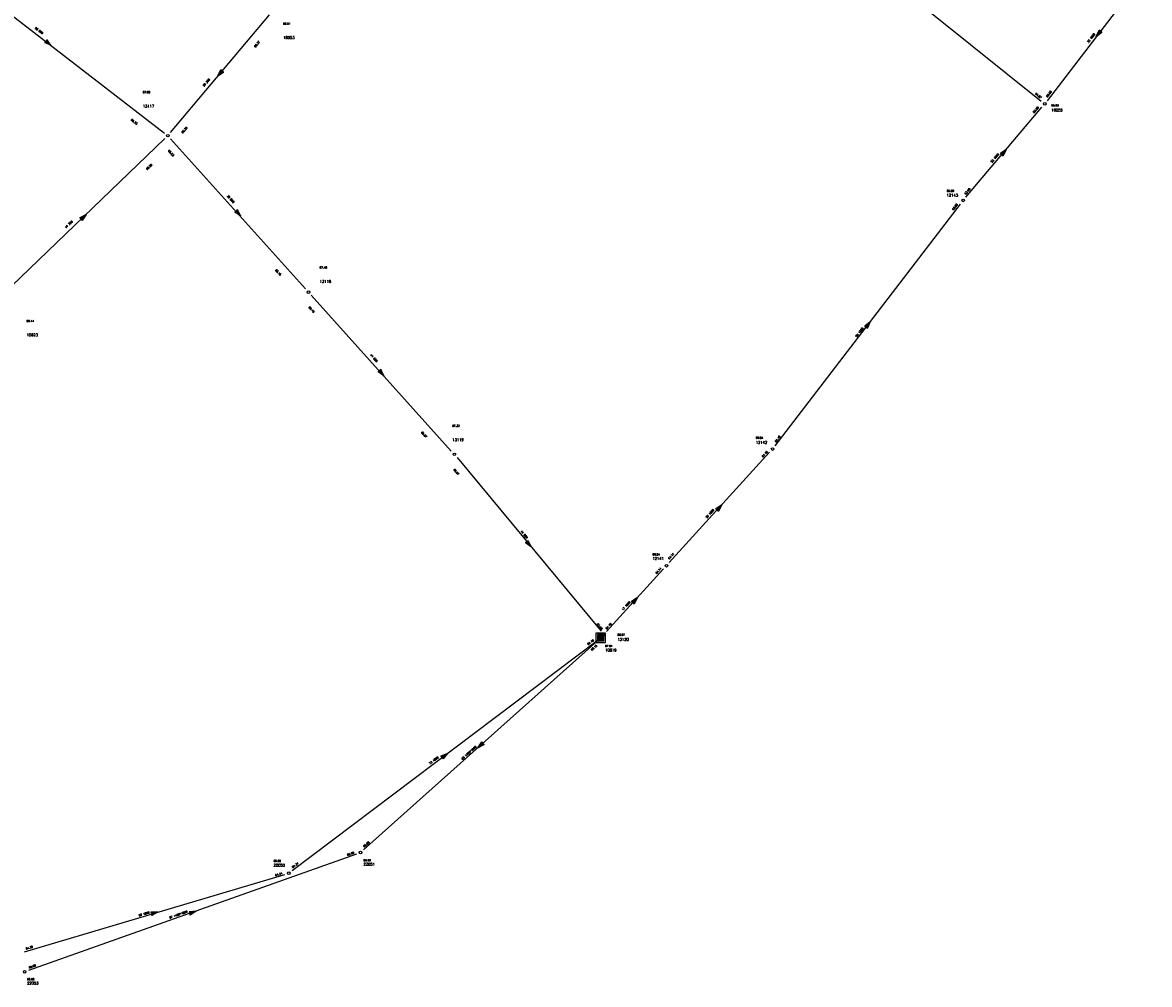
# Model space of a CAD drawing. Header units: metres. Extents: x 183111 to 185656, y 327391 to 329490.
# Tile 22 of 23: x 185343 to 185556, y 328856 to 329038. Entities that reach past the tile are written whole.
import ezdxf

# ---------------------------------------------------------------- set-up
doc = ezdxf.new("R2010")
doc.units = ezdxf.units.M
doc.header["$LTSCALE"] = 0.2
for name, color, linetype in [('B_RIO_L_PUTDEKSEL', 252, 'Continuous'), ('I90_PUTNUMMER', 252, 'Continuous'), ('I90_STRENG', 252, 'Continuous'), ('I90_TEKST', 252, 'Continuous')]:
    doc.layers.add(name, color=color, linetype=linetype)
doc.styles.get("Standard").update_dxf_attribs({"font": 'romans.shx'})

msp = doc.modelspace()

# ---------------------------------------------------------------- linework, layer by layer
at = {"layer": 'B_RIO_L_PUTDEKSEL', "lineweight": -3}
for centre in [(185535.8, 329022.4), (185370.5, 329016.4), (185520.4, 329004.2), (185397, 328986.9), (185484.5, 328957.3), (185424.5, 328956.3), (185464.5, 328935.3), (185452.7, 328922.3), (185406.8, 328881.2), (185393.3, 328877.3), (185343.5, 328858.7)]:
    msp.add_circle(centre, 0.25, dxfattribs=at)
at = {"layer": 'I90_STRENG', "lineweight": -3, "ltscale": 0.7}
for points in [[(185488.5, 329060.4), (185535.14, 329022.9)], [(185326.2, 329050.6), (185369.84, 329016.9)], [(185536.3, 329023), (185555.53, 329048.14)], [(185371, 329017), (185389.67, 329039.18)], [(185545.51, 329035.08), (185546.04, 329036.31)], [(185546.29, 329036.12), (185545.51, 329035.08)], [(185545.7, 329035.34), (185546.04, 329036.31)], [(185545.9, 329035.6), (185546.04, 329036.31)], [(185546.55, 329035.92), (185546.04, 329036.31)], [(185546.04, 329036.31), (185546.1, 329035.86)], [(185347.68, 329034.45), (185347.29, 329033.94)], [(185347.29, 329033.94), (185347.74, 329034)], [(185348.51, 329033.4), (185347.29, 329033.94)], [(185348, 329033.8), (185347.29, 329033.94)], [(185348.26, 329033.6), (185347.29, 329033.94)], [(185347.48, 329034.2), (185348.51, 329033.4)], [(185348.51, 329033.4), (185347.68, 329034.45)], [(185347.68, 329034.45), (185348, 329033.8)], [(185347.74, 329034), (185347.68, 329034.45)], [(185347.68, 329034.45), (185348.26, 329033.6)], [(185545.51, 329035.08), (185546.55, 329035.92)], [(185546.55, 329035.92), (185545.7, 329035.34)], [(185546.55, 329035.92), (185545.9, 329035.6)], [(185546.1, 329035.86), (185546.55, 329035.92)], [(185379.88, 329027.6), (185380.47, 329028.81)], [(185380.72, 329028.6), (185379.88, 329027.6)], [(185379.88, 329027.6), (185380.97, 329028.39)], [(185380.09, 329027.85), (185380.47, 329028.81)], [(185380.97, 329028.39), (185380.09, 329027.85)], [(185380.3, 329028.1), (185380.47, 329028.81)], [(185380.97, 329028.39), (185380.3, 329028.1)], [(185380.97, 329028.39), (185380.47, 329028.81)], [(185380.47, 329028.81), (185380.51, 329028.35)], [(185380.51, 329028.35), (185380.97, 329028.39)], [(185520.9, 329004.8), (185535.26, 329021.8)], [(185339.3, 328986.4), (185369.95, 329015.89)], [(185371, 329015.8), (185396.42, 328987.49)], [(185528.52, 329013.8), (185527.43, 329013.01)], [(185527.43, 329013.01), (185528.31, 329013.55)], [(185527.43, 329013.01), (185528.1, 329013.3)], [(185527.89, 329013.05), (185527.43, 329013.01)], [(185527.43, 329013.01), (185527.93, 329012.59)], [(185527.68, 329012.8), (185528.52, 329013.8)], [(185527.93, 329012.59), (185527.89, 329013.05)], [(185528.52, 329013.8), (185527.93, 329012.59)], [(185528.31, 329013.55), (185527.93, 329012.59)], [(185528.1, 329013.3), (185527.93, 329012.59)], [(185383.61, 329002.4), (185383.12, 329001.97)], [(185384.23, 329001.22), (185383.12, 329001.97)], [(185383.8, 329001.7), (185383.12, 329001.97)], [(185383.12, 329001.97), (185383.58, 329001.94)], [(185384.02, 329001.46), (185383.12, 329001.97)], [(185383.36, 329002.18), (185384.23, 329001.22)], [(185383.58, 329001.94), (185383.61, 329002.4)], [(185384.23, 329001.22), (185383.61, 329002.4)], [(185383.61, 329002.4), (185383.8, 329001.7)], [(185383.61, 329002.4), (185384.02, 329001.46)], [(185485, 328957.9), (185519.93, 329003.51)], [(185355.07, 329001.55), (185353.91, 329000.88)], [(185353.91, 329000.88), (185354.83, 329001.33)], [(185353.91, 329000.88), (185354.6, 329001.1)], [(185353.91, 329000.88), (185354.36, 329000.41)], [(185354.36, 329000.87), (185353.91, 329000.88)], [(185354.13, 329000.65), (185355.07, 329001.55)], [(185355.07, 329001.55), (185354.36, 329000.41)], [(185354.83, 329001.33), (185354.36, 329000.41)], [(185354.6, 329001.1), (185354.36, 329000.41)], [(185354.36, 329000.41), (185354.36, 329000.87)], [(185397.5, 328986.3), (185423.93, 328956.89)], [(185502.89, 328981.32), (185501.85, 328980.48)], [(185501.85, 328980.48), (185502.7, 328981.06)], [(185501.85, 328980.48), (185502.5, 328980.8)], [(185502.1, 328980.28), (185502.89, 328981.32)], [(185502.89, 328981.32), (185502.36, 328980.09)], [(185502.7, 328981.06), (185502.36, 328980.09)], [(185502.5, 328980.8), (185502.36, 328980.09)], [(185502.3, 328980.54), (185501.85, 328980.48)], [(185501.85, 328980.48), (185502.36, 328980.09)], [(185502.36, 328980.09), (185502.3, 328980.54)], [(185410.61, 328972.3), (185410.12, 328971.87)], [(185410.58, 328971.84), (185410.61, 328972.3)], [(185411.23, 328971.12), (185410.61, 328972.3)], [(185410.61, 328972.3), (185410.8, 328971.6)], [(185410.61, 328972.3), (185411.02, 328971.36)], [(185411.23, 328971.12), (185410.12, 328971.87)], [(185410.8, 328971.6), (185410.12, 328971.87)], [(185410.12, 328971.87), (185410.58, 328971.84)], [(185411.02, 328971.36), (185410.12, 328971.87)], [(185410.36, 328972.08), (185411.23, 328971.12)], [(185425, 328955.7), (185452.18, 328922.94)], [(185465, 328935.9), (185483.92, 328956.72)], [(185474.94, 328946.78), (185473.82, 328946.04)], [(185474.06, 328945.82), (185474.94, 328946.78)], [(185474.94, 328946.78), (185474.3, 328945.6)], [(185473.82, 328946.04), (185474.72, 328946.54)], [(185473.82, 328946.04), (185474.5, 328946.3)], [(185474.28, 328946.06), (185473.82, 328946.04)], [(185473.82, 328946.04), (185474.3, 328945.6)], [(185474.3, 328945.6), (185474.28, 328946.06)], [(185474.72, 328946.54), (185474.3, 328945.6)], [(185474.5, 328946.3), (185474.3, 328945.6)], [(185438.43, 328940.01), (185437.93, 328939.59)], [(185439.02, 328938.8), (185437.93, 328939.59)], [(185438.6, 328939.3), (185437.93, 328939.59)], [(185437.93, 328939.59), (185438.39, 328939.55)], [(185438.81, 328939.05), (185437.93, 328939.59)], [(185438.18, 328939.8), (185439.02, 328938.8)], [(185438.39, 328939.55), (185438.43, 328940.01)], [(185439.02, 328938.8), (185438.43, 328940.01)], [(185438.43, 328940.01), (185438.6, 328939.3)], [(185438.43, 328940.01), (185438.81, 328939.05)], [(185453.2, 328922.9), (185463.92, 328934.71)], [(185459.04, 328929.28), (185457.92, 328928.54)], [(185457.92, 328928.54), (185458.82, 328929.04)], [(185457.92, 328928.54), (185458.6, 328928.8)], [(185458.38, 328928.56), (185457.92, 328928.54)], [(185457.92, 328928.54), (185458.4, 328928.1)], [(185458.16, 328928.32), (185459.04, 328929.28)], [(185458.4, 328928.1), (185458.38, 328928.56)], [(185459.04, 328929.28), (185458.4, 328928.1)], [(185458.82, 328929.04), (185458.4, 328928.1)], [(185458.6, 328928.8), (185458.4, 328928.1)], [(185453, 328922.6), (185451.2, 328922.6)], [(185451.2, 328922.6), (185451.2, 328920.8)], [(185453, 328922.6), (185451.2, 328922.6)], [(185451.2, 328922.6), (185451.2, 328920.8)], [(185452.7, 328922.3), (185451.5, 328922.3)], [(185451.5, 328922.3), (185451.5, 328921.1)], [(185451.5, 328922.3), (185452.7, 328921.1)], [(185452.7, 328922.3), (185451.5, 328922.3)], [(185451.5, 328922.3), (185451.5, 328921.1)], [(185451.5, 328922.3), (185452.7, 328921.1)], [(185451.5, 328922.06), (185452.46, 328921.1)], [(185451.5, 328922.06), (185452.46, 328921.1)], [(185451.5, 328921.82), (185452.22, 328921.1)], [(185451.5, 328921.82), (185452.22, 328921.1)], [(185451.5, 328921.58), (185451.98, 328921.1)], [(185451.5, 328921.58), (185451.98, 328921.1)], [(185451.5, 328921.34), (185451.74, 328921.1)], [(185451.5, 328921.34), (185451.74, 328921.1)], [(185451.74, 328922.3), (185452.7, 328921.34)], [(185451.74, 328922.3), (185452.7, 328921.34)], [(185451.98, 328922.3), (185452.7, 328921.58)], [(185451.98, 328922.3), (185452.7, 328921.58)], [(185452.22, 328922.3), (185452.7, 328921.82)], [(185452.22, 328922.3), (185452.7, 328921.82)], [(185452.46, 328922.3), (185452.7, 328922.06)], [(185452.46, 328922.3), (185452.7, 328922.06)], [(185452.7, 328921.1), (185452.7, 328922.3)], [(185452.7, 328921.1), (185452.7, 328922.3)], [(185453, 328920.8), (185453, 328922.6)], [(185453, 328920.8), (185453, 328922.6)], [(185393.9, 328877.8), (185451.42, 328921.21)], [(185407.4, 328881.7), (185451.5, 328921.13)], [(185451.2, 328920.8), (185453, 328920.8)], [(185451.2, 328920.8), (185453, 328920.8)], [(185451.5, 328921.1), (185452.7, 328921.1)], [(185451.5, 328921.1), (185452.7, 328921.1)], [(185428.92, 328900.97), (185429.67, 328902.08)], [(185429.88, 328901.83), (185428.92, 328900.97)], [(185428.92, 328900.97), (185430.1, 328901.59)], [(185429.16, 328901.18), (185429.67, 328902.08)], [(185430.1, 328901.59), (185429.16, 328901.18)], [(185429.4, 328901.4), (185429.67, 328902.08)], [(185430.1, 328901.59), (185429.4, 328901.4)], [(185429.67, 328902.08), (185429.64, 328901.62)], [(185429.64, 328901.62), (185430.1, 328901.59)], [(185430.1, 328901.59), (185429.67, 328902.08)], [(185423.22, 328899.89), (185421.98, 328899.37)], [(185421.98, 328899.37), (185422.96, 328899.7)], [(185421.98, 328899.37), (185422.7, 328899.5)], [(185421.98, 328899.37), (185422.38, 328898.85)], [(185422.44, 328899.3), (185421.98, 328899.37)], [(185422.18, 328899.11), (185423.22, 328899.89)], [(185423.22, 328899.89), (185422.38, 328898.85)], [(185422.96, 328899.7), (185422.38, 328898.85)], [(185422.7, 328899.5), (185422.38, 328898.85)], [(185422.38, 328898.85), (185422.44, 328899.3)], [(185344.3, 328859), (185406.09, 328880.97)], [(185343.5, 328862.5), (185392.56, 328877.04)], [(185368.62, 328869.98), (185367.28, 328869.93)], [(185367.28, 328869.93), (185367.47, 328869.3)], [(185367.28, 328869.93), (185368, 328869.8)], [(185367.69, 328869.71), (185367.28, 328869.93)], [(185367.28, 328869.93), (185368.31, 328869.89)], [(185367.38, 328869.61), (185368.62, 328869.98)], [(185368.62, 328869.98), (185367.47, 328869.3)], [(185368.31, 328869.89), (185367.47, 328869.3)], [(185368, 328869.8), (185367.47, 328869.3)], [(185367.47, 328869.3), (185367.69, 328869.71)], [(185375.81, 328870.12), (185374.48, 328869.99)], [(185374.48, 328869.99), (185375.51, 328870.01)], [(185374.48, 328869.99), (185374.7, 328869.38)], [(185374.48, 328869.99), (185375.2, 328869.9)], [(185374.89, 328869.79), (185374.48, 328869.99)], [(185374.59, 328869.68), (185375.81, 328870.12)], [(185375.81, 328870.12), (185374.7, 328869.38)], [(185375.51, 328870.01), (185374.7, 328869.38)], [(185375.2, 328869.9), (185374.7, 328869.38)], [(185374.7, 328869.38), (185374.89, 328869.79)]]:
    msp.add_lwpolyline(points, dxfattribs=at)

# ---------------------------------------------------------------- texts
at = {"layer": 'I90_PUTNUMMER', "lineweight": -3}
for s, p in [('16053', (185392.22, 329034.64)), ('13117', (185365.77, 329021.72)), ('16055', (185537.02, 329020.98)), ('12143', (185517.3, 329004.91)), ('13118', (185399.11, 328988.67)), ('10623', (185343.86, 328978.56)), ('13119', (185424.11, 328958.79)), ('12142', (185481.32, 328958.31)), ('12141', (185461.84, 328936.39)), ('13120', (185455.24, 328921.15)), ('10619', (185452.93, 328919.12)), ('22050', (185390.42, 328878.56)), ('22051', (185407.37, 328878.73)), ('22053', (185343.96, 328856.33))]:
    msp.add_text(s, height=0.5, dxfattribs=at).set_placement(p)
at = {"layer": 'I90_TEKST', "lineweight": -3}
for s, rotation, oblique, p in [('56 800', 322.3035, 359.9581, (185345.4, 329036.6)), ('66.37', 49.8941, -0.0067, (185387, 329033)), ('33 1800', 52.5744, 0.0086, (185544.04, 329033.85)), ('30 300', 49.8941, -0.0067, (185377.3, 329025.6)), ('64.87', 321.2053, 359.9891, (185533.96, 329024.24)), ('63.80', 52.5744, 0.0086, (185536.3, 329023.59)), ('63.80', 49.8071, 0.0021, (185533.81, 329020.64)), ('65.23', 322.3035, 359.9581, (185363.5, 329019.3)), ('66.30', 49.8941, -0.0067, (185373.3, 329016.8)), ('65.23', 311.9001, 359.9554, (185370.5, 329013.5)), ('23 1800', 49.8071, 0.0021, (185525.85, 329011.25)), ('66.29', 43.9092, 0.0313, (185366.6, 329009.9)), ('63.99', 49.8071, 0.0021, (185520.91, 329005.25)), ('39 800', 311.9001, 359.9554, (185381.6, 329005)), ('63.99', 52.5255, -0.0404, (185518.58, 329002.29)), ('44 300', 43.9092, 0.0313, (185351.3, 328998.9)), ('65.15', 311.9001, 359.9554, (185390.7, 328991)), ('65.15', 311.946, 359.9719, (185397, 328984)), ('59 1800', 52.5255, -0.0404, (185500.37, 328978.37)), ('41 800', 311.946, 359.9719, (185408.6, 328975)), ('65.07', 311.946, 359.9719, (185418.2, 328960.4)), ('64.10', 52.5255, -0.0404, (185485.16, 328958.53)), ('64.10', 47.7056, -0.0089, (185482.69, 328955.7)), ('65.07', 309.6713, 359.9786, (185424.3, 328953.4)), ('29 1800', 47.7056, -0.0089, (185472.1, 328944.22)), ('44 800', 309.6713, 359.9786, (185436.96, 328941.76)), ('64.14', 47.7056, -0.0089, (185465.02, 328936.45)), ('64.14', 47.7927, 0.0486, (185462.64, 328933.7)), ('17 1800', 47.7927, 0.0486, (185456.31, 328926.82)), ('65.00', 309.6713, 359.9786, (185451.31, 328924.24)), ('64.16', 47.7927, 0.0486, (185453.24, 328923.24)), ('64.19', 37.0304, 0.0019, (185449.75, 328920.31)), ('66.15', 41.8129, 0.0256, (185450.43, 328919.24)), ('60 1400*1000', 41.8129, 0.0256, (185426.03, 328898.68)), ('73 1800', 37.0304, 0.0019, (185419.89, 328897.8)), ('65.86', 41.8129, 0.0256, (185407.54, 328882.15)), ('65.86', 19.5667, 0.0166, (185404.35, 328880.57)), ('64.34', 37.0304, 0.0019, (185394.06, 328878.25)), ('64.34', 16.5219, 0.0254, (185390.79, 328876.75)), ('52 1800', 16.5219, 0.0254, (185365.05, 328869.15)), ('67 1400*1000', 19.5667, 0.0166, (185370.85, 328868.72)), ('64.39', 16.5219, 0.0254, (185343.77, 328862.89)), ('65.90', 19.5667, 0.0166, (185344.35, 328859.33))]:
    msp.add_text(s, height=0.36, rotation=rotation, dxfattribs=dict(at, oblique=oblique)).set_placement(p)
for s, p in [('68.51', (185392.22, 329037.34)), ('67.80', (185365.77, 329024.42)), ('66.63', (185537.03, 329021.94)), ('66.69', (185517.31, 329005.8)), ('67.48', (185399.11, 328991.37)), ('68.14', (185343.86, 328981.26)), ('67.30', (185424.11, 328961.49)), ('66.84', (185481.33, 328959.24)), ('66.94', (185461.85, 328937.25)), ('66.97', (185455.24, 328922.1)), ('67.01', (185452.94, 328919.97)), ('67.01', (185452.94, 328919.97)), ('66.92', (185390.43, 328879.44)), ('66.92', (185407.38, 328879.55)), ('66.92', (185343.96, 328857.12))]:
    msp.add_text(s, height=0.36, dxfattribs=at).set_placement(p)

doc.saveas('drawing.dxf')
